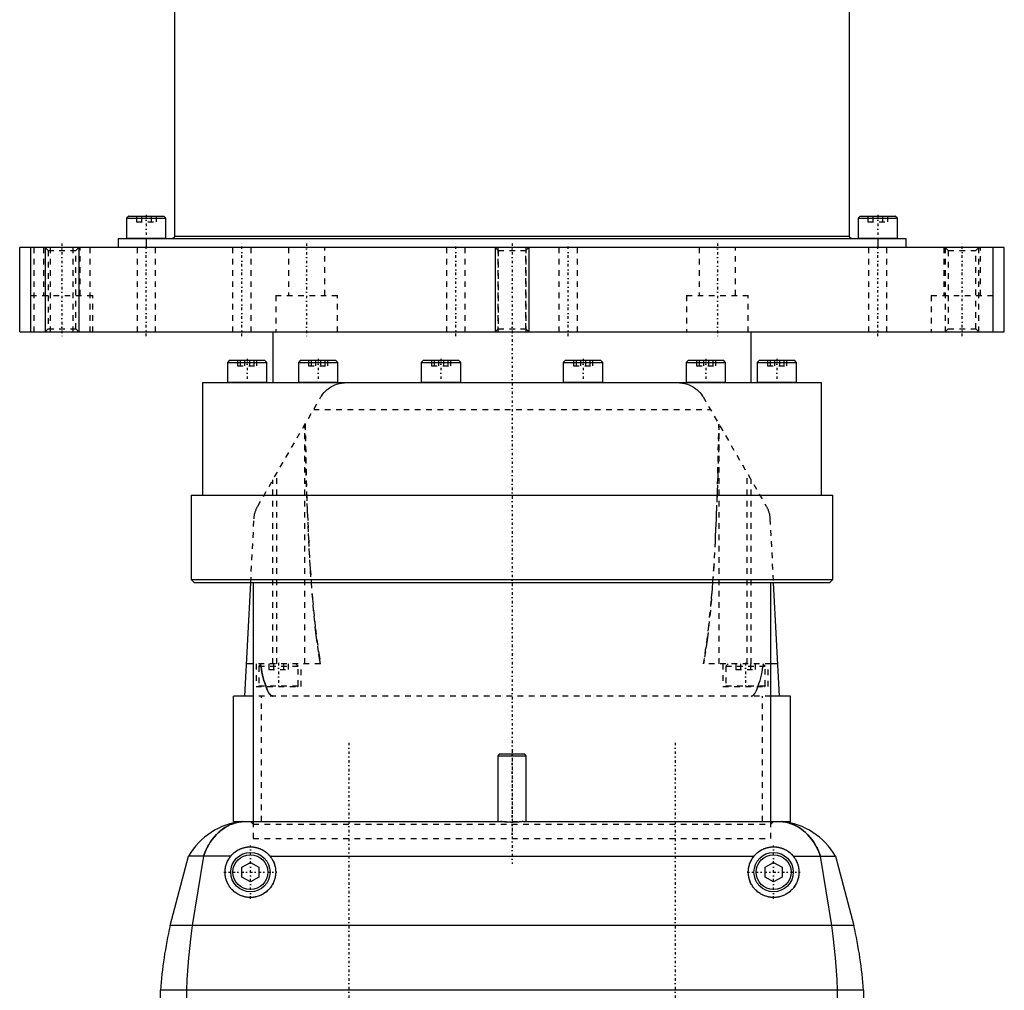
# Model space of a CAD drawing. Extents: x -88 to 88, y -510 to 213.
# Tile 5 of 6: x -88 to 88, y -132 to 41. Entities that reach past the tile are written whole.
import ezdxf

# ---------------------------------------------------------------- set-up
doc = ezdxf.new("R2010")
doc.units = 0
doc.linetypes.add('CENTER', pattern=[1.5, 0.45, -0.5, 0.05, -0.5])
doc.linetypes.add('DASHED', pattern=[2, 1, -1])
for name, color, linetype in [('AM_0', 7, 'CONTINUOUS'), ('AM_10', 7, 'CONTINUOUS'), ('AM_3', 7, 'DASHED'), ('AM_7', 7, 'CENTER')]:
    doc.layers.add(name, color=color, linetype=linetype)

msp = doc.modelspace()

# ---------------------------------------------------------------- linework, layer by layer
at = {"layer": 'AM_0', "color": 7, "linetype": 'CONTINUOUS'}
for p, q in [((-60, 168), (-60, 2)), ((60, 2), (60, 168)), ((-68.1, 5.6), (-68.5, 5.2)), ((-68.1, 5.6), (-61.9, 5.6)), ((-61.5, 5.2), (-61.9, 5.6)), ((61.9, 5.6), (61.5, 5.2)), ((61.9, 5.6), (68.1, 5.6)), ((68.5, 5.2), (68.1, 5.6)), ((-68.5, 5.2), (-68.5, 1.7)), ((-68.5, 5.2), (-61.5, 5.2)), ((-61.5, 1.7), (-61.5, 5.2)), ((61.5, 5.2), (61.5, 1.7)), ((61.5, 5.2), (68.5, 5.2)), ((68.5, 1.7), (68.5, 5.2)), ((-60, 2), (60, 2)), ((-87.5, -15), (-87.5, 0)), ((87.5, 0), (-87.5, 0)), ((-85.5, -15), (-85.5, 0)), ((-70, 1.6), (-70, 0)), ((-70, 1.6), (70, 1.6)), ((-68.5, 1.7), (-61.5, 1.7)), ((-65, 1.6), (-65, 0)), ((61.5, 1.7), (68.5, 1.7)), ((65, 1.6), (65, 0)), ((70, 1.6), (70, 0)), ((85.5, -15), (85.5, 0)), ((87.5, -15), (87.5, 0)), ((-87.5, -15), (87.5, -15)), ((-42.5, -15), (-42.5, -24)), ((42.5, -24), (42.5, -15)), ((-50.19, -20), (-50.59, -20.4)), ((-50.59, -20.4), (-50.59, -23.9)), ((-50.59, -20.4), (-43.59, -20.4)), ((-50.19, -20), (-43.99, -20)), ((-43.59, -20.4), (-43.99, -20)), ((-43.59, -23.9), (-43.59, -20.4)), ((-37.57, -20), (-37.97, -20.4)), ((-37.97, -20.4), (-37.97, -23.9)), ((-37.97, -20.4), (-30.97, -20.4)), ((-37.57, -20), (-31.37, -20)), ((-30.97, -20.4), (-31.37, -20)), ((-30.97, -23.9), (-30.97, -20.4)), ((-15.72, -20), (-16.12, -20.4)), ((-16.12, -20.4), (-16.12, -23.9)), ((-16.12, -20.4), (-9.12, -20.4)), ((-15.72, -20), (-9.52, -20)), ((-9.12, -20.4), (-9.52, -20)), ((-9.12, -23.9), (-9.12, -20.4)), ((9.52, -20), (9.12, -20.4)), ((9.12, -20.4), (9.12, -23.9)), ((9.12, -20.4), (16.12, -20.4)), ((9.52, -20), (15.72, -20)), ((16.12, -20.4), (15.72, -20)), ((16.12, -23.9), (16.12, -20.4)), ((31.37, -20), (30.97, -20.4)), ((30.97, -20.4), (30.97, -23.9)), ((30.97, -20.4), (37.97, -20.4)), ((31.37, -20), (37.57, -20)), ((37.97, -20.4), (37.57, -20)), ((37.97, -23.9), (37.97, -20.4)), ((43.99, -20), (43.59, -20.4)), ((43.59, -20.4), (43.59, -23.9)), ((43.59, -20.4), (50.59, -20.4)), ((43.99, -20), (50.19, -20)), ((50.59, -20.4), (50.19, -20)), ((50.59, -23.9), (50.59, -20.4)), ((-55, -24), (-55, -44)), ((-55, -24), (55, -24)), ((-50.59, -23.9), (-43.59, -23.9)), ((-37.97, -23.9), (-30.97, -23.9)), ((-16.12, -23.9), (-9.12, -23.9)), ((9.12, -23.9), (16.12, -23.9)), ((30.97, -23.9), (37.97, -23.9)), ((43.59, -23.9), (50.59, -23.9)), ((55, -44), (55, -24)), ((-57, -44), (-57, -59)), ((-57, -44), (57, -44)), ((57, -59), (57, -44)), ((-57, -59), (-56.5, -59.5)), ((-57, -59), (57, -59)), ((-56.5, -59.5), (56.5, -59.5)), ((-46, -59.5), (-46, -102)), ((46, -102), (46, -59.5)), ((56.5, -59.5), (57, -59)), ((-47.5, -79.7), (-46.44, -59.56)), ((46.44, -59.56), (47.5, -79.7)), ((-46, -74), (-47.2, -74)), ((47.2, -74), (46, -74)), ((-49.5, -102), (-49.5, -79.7)), ((-46, -79.7), (-49.5, -79.7)), ((49.5, -79.7), (46, -79.7)), ((49.5, -102), (49.5, -79.7)), ((-2.2, -90), (-2.5, -90.3)), ((-2.5, -90.3), (-2.5, -102)), ((-2.5, -90.3), (2.5, -90.3)), ((-2.2, -90), (2.2, -90)), ((2.5, -90.3), (2.2, -90)), ((2.5, -102), (2.5, -90.3)), ((-49.5, -102), (-2, -102)), ((2, -102), (49.5, -102)), ((-60.75, -120.5), (-57.5, -108.15)), ((-49.98, -108.15), (-57.5, -108.15)), ((-54.85, -108.15), (-56.85, -120.5)), ((-43.02, -108.15), (43.02, -108.15)), ((49.98, -108.15), (57.5, -108.15)), ((56.85, -120.5), (54.85, -108.15)), ((57.5, -108.15), (60.75, -120.5)), ((-48, -110.13), (-46.5, -109.27)), ((-48, -111.87), (-48, -110.13)), ((-46.5, -109.27), (-45, -110.13)), ((-45, -110.13), (-45, -111.87)), ((45, -110.13), (46.5, -109.27)), ((45, -111.87), (45, -110.13)), ((46.5, -109.27), (48, -110.13)), ((48, -110.13), (48, -111.87)), ((-46.5, -112.73), (-48, -111.87)), ((-45, -111.87), (-46.5, -112.73)), ((46.5, -112.73), (45, -111.87)), ((48, -111.87), (46.5, -112.73)), ((60.75, -120.5), (-60.75, -120.5)), ((-62.5, -134), (-62.5, -132)), ((62.5, -132), (-62.5, -132)), ((-57.87, -132), (-57.87, -134)), ((57.87, -134), (57.87, -132)), ((62.5, -132), (62.5, -134))]:
    msp.add_line(p, q, dxfattribs=at)
for points in [[(-60, 2, 0), (-60, 2, 0), (-60, 1.99, 0), (-60, 1.99, 0), (-60, 1.98, 0), (-60, 1.98, 0), (-60, 1.97, 0), (-60, 1.97, 0), (-60, 1.96, 0), (-60, 1.96, 0), (-60, 1.95, 0), (-60, 1.95, 0), (-60, 1.94, 0), (-60, 1.94, 0), (-60.01, 1.93, 0), (-60.01, 1.93, 0), (-60.01, 1.92, 0), (-60.01, 1.92, 0), (-60.01, 1.91, 0), (-60.01, 1.91, 0), (-60.01, 1.9, 0), (-60.01, 1.9, 0), (-60.01, 1.9, 0), (-60.01, 1.89, 0), (-60.02, 1.89, 0), (-60.02, 1.88, 0), (-60.02, 1.88, 0), (-60.02, 1.88, 0), (-60.02, 1.87, 0), (-60.02, 1.87, 0), (-60.03, 1.86, 0), (-60.03, 1.86, 0), (-60.03, 1.85, 0), (-60.03, 1.85, 0), (-60.03, 1.84, 0), (-60.03, 1.84, 0), (-60.04, 1.83, 0), (-60.04, 1.83, 0), (-60.04, 1.82, 0), (-60.04, 1.82, 0), (-60.05, 1.82, 0), (-60.05, 1.81, 0), (-60.05, 1.81, 0), (-60.05, 1.8, 0), (-60.06, 1.8, 0), (-60.06, 1.79, 0), (-60.06, 1.79, 0), (-60.06, 1.79, 0), (-60.06, 1.78, 0), (-60.07, 1.78, 0), (-60.07, 1.77, 0), (-60.07, 1.77, 0), (-60.08, 1.76, 0), (-60.08, 1.76, 0), (-60.08, 1.76, 0), (-60.08, 1.75, 0), (-60.09, 1.75, 0), (-60.09, 1.75, 0), (-60.1, 1.74, 0), (-60.1, 1.74, 0), (-60.1, 1.73, 0), (-60.11, 1.73, 0), (-60.11, 1.73, 0), (-60.11, 1.72, 0), (-60.12, 1.72, 0), (-60.12, 1.72, 0), (-60.12, 1.72, 0), (-60.12, 1.71, 0), (-60.13, 1.71, 0), (-60.13, 1.71, 0), (-60.13, 1.7, 0), (-60.14, 1.7, 0), (-60.14, 1.7, 0), (-60.15, 1.69, 0), (-60.15, 1.69, 0), (-60.15, 1.68, 0), (-60.16, 1.68, 0), (-60.16, 1.68, 0), (-60.16, 1.68, 0), (-60.17, 1.67, 0), (-60.17, 1.67, 0), (-60.18, 1.67, 0), (-60.18, 1.66, 0), (-60.19, 1.66, 0), (-60.19, 1.66, 0), (-60.19, 1.66, 0), (-60.2, 1.66, 0), (-60.22, 1.65, 0), (-60.25, 1.63, 0), (-60.28, 1.62, 0), (-60.3, 1.61, 0), (-60.31, 1.61, 0), (-60.35, 1.6, 0), (-60.38, 1.6, 0), (-60.4, 1.6, 0)], [(60.4, 1.6, 0), (60.38, 1.6, 0), (60.35, 1.6, 0), (60.31, 1.61, 0), (60.3, 1.61, 0), (60.28, 1.62, 0), (60.25, 1.63, 0), (60.22, 1.65, 0), (60.2, 1.66, 0), (60.19, 1.66, 0), (60.19, 1.66, 0), (60.19, 1.66, 0), (60.18, 1.66, 0), (60.18, 1.67, 0), (60.17, 1.67, 0), (60.17, 1.67, 0), (60.16, 1.68, 0), (60.16, 1.68, 0), (60.16, 1.68, 0), (60.15, 1.68, 0), (60.15, 1.69, 0), (60.15, 1.69, 0), (60.14, 1.7, 0), (60.14, 1.7, 0), (60.13, 1.7, 0), (60.13, 1.71, 0), (60.13, 1.71, 0), (60.12, 1.71, 0), (60.12, 1.72, 0), (60.12, 1.72, 0), (60.12, 1.72, 0), (60.11, 1.72, 0), (60.11, 1.73, 0), (60.11, 1.73, 0), (60.1, 1.73, 0), (60.1, 1.74, 0), (60.1, 1.74, 0), (60.09, 1.75, 0), (60.09, 1.75, 0), (60.08, 1.75, 0), (60.08, 1.76, 0), (60.08, 1.76, 0), (60.08, 1.76, 0), (60.07, 1.77, 0), (60.07, 1.77, 0), (60.07, 1.78, 0), (60.06, 1.78, 0), (60.06, 1.79, 0), (60.06, 1.79, 0), (60.06, 1.79, 0), (60.06, 1.8, 0), (60.05, 1.8, 0), (60.05, 1.81, 0), (60.05, 1.81, 0), (60.05, 1.82, 0), (60.04, 1.82, 0), (60.04, 1.82, 0), (60.04, 1.83, 0), (60.04, 1.83, 0), (60.03, 1.84, 0), (60.03, 1.84, 0), (60.03, 1.85, 0), (60.03, 1.85, 0), (60.03, 1.86, 0), (60.03, 1.86, 0), (60.02, 1.87, 0), (60.02, 1.87, 0), (60.02, 1.88, 0), (60.02, 1.88, 0), (60.02, 1.88, 0), (60.02, 1.89, 0), (60.01, 1.89, 0), (60.01, 1.9, 0), (60.01, 1.9, 0), (60.01, 1.9, 0), (60.01, 1.91, 0), (60.01, 1.91, 0), (60.01, 1.92, 0), (60.01, 1.92, 0), (60.01, 1.93, 0), (60.01, 1.93, 0), (60, 1.94, 0), (60, 1.94, 0), (60, 1.95, 0), (60, 1.95, 0), (60, 1.96, 0), (60, 1.96, 0), (60, 1.97, 0), (60, 1.97, 0), (60, 1.98, 0), (60, 1.98, 0), (60, 1.99, 0), (60, 1.99, 0), (60, 2, 0), (60, 2, 0)], [(-47.83, -102, 0), (-48.11, -102.04, 0), (-48.64, -102.13, 0), (-49.15, -102.26, 0), (-49.39, -102.34, 0), (-49.64, -102.42, 0), (-50.11, -102.61, 0), (-50.57, -102.83, 0), (-51.01, -103.08, 0), (-51.43, -103.36, 0), (-51.83, -103.67, 0), (-52.03, -103.83, 0), (-52.22, -104.01, 0), (-52.59, -104.38, 0), (-52.95, -104.78, 0), (-53.29, -105.21, 0), (-53.62, -105.68, 0), (-53.93, -106.18, 0), (-54.07, -106.44, 0), (-54.22, -106.7, 0), (-54.49, -107.26, 0), (-54.73, -107.85, 0), (-54.85, -108.15, 0)], [(2, -102, 0), (1.99, -102, 0), (1.96, -102.01, 0), (1.93, -102.01, 0), (1.92, -102.01, 0), (1.91, -102.01, 0), (1.88, -102.02, 0), (1.85, -102.02, 0), (1.82, -102.02, 0), (1.79, -102.03, 0), (1.77, -102.03, 0), (1.75, -102.03, 0), (1.74, -102.04, 0), (1.71, -102.04, 0), (1.67, -102.04, 0), (1.64, -102.05, 0), (1.61, -102.05, 0), (1.58, -102.05, 0), (1.56, -102.06, 0), (1.55, -102.06, 0), (1.51, -102.06, 0), (1.48, -102.07, 0), (1.46, -102.07, 0), (1.44, -102.07, 0), (1.41, -102.07, 0), (1.37, -102.08, 0), (1.35, -102.08, 0), (1.33, -102.08, 0), (1.3, -102.08, 0), (1.26, -102.09, 0), (1.22, -102.09, 0), (1.18, -102.09, 0), (1.14, -102.1, 0), (1.13, -102.1, 0), (1.11, -102.1, 0), (1.07, -102.1, 0), (1.03, -102.11, 0), (0.99, -102.11, 0), (0.95, -102.11, 0), (0.91, -102.12, 0), (0.88, -102.12, 0), (0.86, -102.12, 0), (0.82, -102.12, 0), (0.78, -102.12, 0), (0.74, -102.13, 0), (0.7, -102.13, 0), (0.66, -102.13, 0), (0.63, -102.13, 0), (0.61, -102.13, 0), (0.57, -102.13, 0), (0.53, -102.14, 0), (0.49, -102.14, 0), (0.44, -102.14, 0), (0.4, -102.14, 0), (0.38, -102.14, 0), (0.36, -102.14, 0), (0.32, -102.14, 0), (0.27, -102.14, 0), (0.23, -102.14, 0), (0.19, -102.14, 0), (0.15, -102.15, 0), (0.13, -102.15, 0), (0.1, -102.15, 0), (0.06, -102.15, 0), (0.02, -102.15, 0), (0, -102.15, 0), (-0.02, -102.15, 0), (-0.06, -102.15, 0), (-0.1, -102.15, 0), (-0.13, -102.15, 0), (-0.15, -102.15, 0), (-0.19, -102.14, 0), (-0.23, -102.14, 0), (-0.27, -102.14, 0), (-0.32, -102.14, 0), (-0.36, -102.14, 0), (-0.38, -102.14, 0), (-0.4, -102.14, 0), (-0.44, -102.14, 0), (-0.49, -102.14, 0), (-0.53, -102.14, 0), (-0.57, -102.13, 0), (-0.61, -102.13, 0), (-0.63, -102.13, 0), (-0.66, -102.13, 0), (-0.7, -102.13, 0), (-0.74, -102.13, 0), (-0.78, -102.12, 0), (-0.82, -102.12, 0), (-0.86, -102.12, 0), (-0.88, -102.12, 0), (-0.91, -102.12, 0), (-0.95, -102.11, 0), (-0.99, -102.11, 0), (-1.03, -102.11, 0), (-1.07, -102.1, 0), (-1.11, -102.1, 0), (-1.13, -102.1, 0), (-1.14, -102.1, 0), (-1.18, -102.09, 0), (-1.22, -102.09, 0), (-1.26, -102.09, 0), (-1.3, -102.08, 0), (-1.33, -102.08, 0), (-1.35, -102.08, 0), (-1.37, -102.08, 0), (-1.41, -102.07, 0), (-1.44, -102.07, 0), (-1.46, -102.07, 0), (-1.48, -102.07, 0), (-1.51, -102.06, 0), (-1.55, -102.06, 0), (-1.56, -102.06, 0), (-1.58, -102.05, 0), (-1.61, -102.05, 0), (-1.64, -102.05, 0), (-1.67, -102.04, 0), (-1.71, -102.04, 0), (-1.74, -102.04, 0), (-1.75, -102.03, 0), (-1.77, -102.03, 0), (-1.79, -102.03, 0), (-1.82, -102.02, 0), (-1.85, -102.02, 0), (-1.88, -102.02, 0), (-1.91, -102.01, 0), (-1.92, -102.01, 0), (-1.93, -102.01, 0), (-1.96, -102.01, 0), (-1.99, -102, 0), (-2, -102, 0)], [(54.85, -108.15, 0), (54.73, -107.84, 0), (54.48, -107.24, 0), (54.2, -106.67, 0), (54.05, -106.4, 0), (53.9, -106.13, 0), (53.59, -105.63, 0), (53.25, -105.16, 0), (52.9, -104.71, 0), (52.53, -104.31, 0), (52.14, -103.93, 0), (51.94, -103.76, 0), (51.74, -103.59, 0), (51.33, -103.29, 0), (50.9, -103.01, 0), (50.46, -102.77, 0), (50.01, -102.56, 0), (49.54, -102.39, 0), (49.31, -102.31, 0), (49.07, -102.24, 0), (48.58, -102.12, 0), (48.09, -102.03, 0), (47.83, -102, 0)], [(-49.98, -108.15, 0), (-49.96, -108.12, 0), (-49.91, -108.07, 0), (-49.87, -108.01, 0), (-49.84, -107.99, 0), (-49.82, -107.96, 0), (-49.77, -107.91, 0), (-49.72, -107.86, 0), (-49.67, -107.81, 0), (-49.62, -107.76, 0), (-49.57, -107.71, 0), (-49.55, -107.69, 0), (-49.52, -107.66, 0), (-49.47, -107.62, 0), (-49.42, -107.57, 0), (-49.36, -107.53, 0), (-49.31, -107.48, 0), (-49.25, -107.44, 0), (-49.23, -107.42, 0), (-49.2, -107.4, 0), (-49.14, -107.36, 0), (-49.08, -107.32, 0), (-49.05, -107.3, 0), (-49.03, -107.28, 0), (-48.97, -107.24, 0), (-48.9, -107.2, 0), (-48.87, -107.18, 0), (-48.84, -107.16, 0), (-48.78, -107.12, 0), (-48.72, -107.08, 0), (-48.65, -107.05, 0), (-48.59, -107.01, 0), (-48.52, -106.98, 0), (-48.49, -106.96, 0), (-48.45, -106.95, 0), (-48.38, -106.91, 0), (-48.31, -106.88, 0), (-48.25, -106.85, 0), (-48.17, -106.82, 0), (-48.1, -106.8, 0), (-48.07, -106.78, 0), (-48.03, -106.77, 0), (-47.96, -106.74, 0), (-47.89, -106.72, 0), (-47.81, -106.7, 0), (-47.74, -106.67, 0), (-47.67, -106.65, 0), (-47.63, -106.64, 0), (-47.59, -106.63, 0), (-47.52, -106.62, 0), (-47.44, -106.6, 0), (-47.37, -106.58, 0), (-47.29, -106.57, 0), (-47.22, -106.56, 0), (-47.18, -106.55, 0), (-47.14, -106.55, 0), (-47.07, -106.54, 0), (-46.99, -106.53, 0), (-46.91, -106.52, 0), (-46.84, -106.51, 0), (-46.76, -106.51, 0), (-46.72, -106.51, 0), (-46.69, -106.5, 0), (-46.61, -106.5, 0), (-46.54, -106.5, 0), (-46.5, -106.5, 0), (-46.46, -106.5, 0), (-46.39, -106.5, 0), (-46.31, -106.5, 0), (-46.28, -106.51, 0), (-46.24, -106.51, 0), (-46.16, -106.51, 0), (-46.09, -106.52, 0), (-46.01, -106.53, 0), (-45.93, -106.54, 0), (-45.86, -106.55, 0), (-45.82, -106.55, 0), (-45.78, -106.56, 0), (-45.71, -106.57, 0), (-45.63, -106.58, 0), (-45.56, -106.6, 0), (-45.48, -106.62, 0), (-45.41, -106.63, 0), (-45.37, -106.64, 0), (-45.33, -106.65, 0), (-45.26, -106.67, 0), (-45.19, -106.7, 0), (-45.11, -106.72, 0), (-45.04, -106.74, 0), (-44.97, -106.77, 0), (-44.93, -106.78, 0), (-44.9, -106.8, 0), (-44.83, -106.82, 0), (-44.75, -106.85, 0), (-44.69, -106.88, 0), (-44.62, -106.91, 0), (-44.55, -106.95, 0), (-44.51, -106.96, 0), (-44.48, -106.98, 0), (-44.41, -107.01, 0), (-44.35, -107.05, 0), (-44.28, -107.08, 0), (-44.22, -107.12, 0), (-44.16, -107.16, 0), (-44.13, -107.18, 0), (-44.1, -107.2, 0), (-44.03, -107.24, 0), (-43.97, -107.28, 0), (-43.95, -107.3, 0), (-43.92, -107.32, 0), (-43.86, -107.36, 0), (-43.8, -107.4, 0), (-43.77, -107.42, 0), (-43.75, -107.44, 0), (-43.69, -107.48, 0), (-43.64, -107.53, 0), (-43.58, -107.57, 0), (-43.53, -107.62, 0), (-43.48, -107.66, 0), (-43.45, -107.69, 0), (-43.43, -107.71, 0), (-43.38, -107.76, 0), (-43.33, -107.81, 0), (-43.28, -107.86, 0), (-43.23, -107.91, 0), (-43.18, -107.96, 0), (-43.16, -107.99, 0), (-43.13, -108.01, 0), (-43.09, -108.07, 0), (-43.04, -108.12, 0), (-43.02, -108.15, 0)], [(43.02, -108.15, 0), (43.04, -108.12, 0), (43.09, -108.07, 0), (43.13, -108.01, 0), (43.16, -107.99, 0), (43.18, -107.96, 0), (43.23, -107.91, 0), (43.28, -107.86, 0), (43.33, -107.81, 0), (43.38, -107.76, 0), (43.43, -107.71, 0), (43.45, -107.69, 0), (43.48, -107.66, 0), (43.53, -107.62, 0), (43.58, -107.57, 0), (43.64, -107.53, 0), (43.69, -107.48, 0), (43.75, -107.44, 0), (43.77, -107.42, 0), (43.8, -107.4, 0), (43.86, -107.36, 0), (43.92, -107.32, 0), (43.95, -107.3, 0), (43.97, -107.28, 0), (44.03, -107.24, 0), (44.1, -107.2, 0), (44.13, -107.18, 0), (44.16, -107.16, 0), (44.22, -107.12, 0), (44.28, -107.08, 0), (44.35, -107.05, 0), (44.41, -107.01, 0), (44.48, -106.98, 0), (44.51, -106.96, 0), (44.55, -106.95, 0), (44.62, -106.91, 0), (44.69, -106.88, 0), (44.75, -106.85, 0), (44.83, -106.82, 0), (44.9, -106.8, 0), (44.93, -106.78, 0), (44.97, -106.77, 0), (45.04, -106.74, 0), (45.11, -106.72, 0), (45.19, -106.7, 0), (45.26, -106.67, 0), (45.33, -106.65, 0), (45.37, -106.64, 0), (45.41, -106.63, 0), (45.48, -106.62, 0), (45.56, -106.6, 0), (45.63, -106.58, 0), (45.71, -106.57, 0), (45.78, -106.56, 0), (45.82, -106.55, 0), (45.86, -106.55, 0), (45.93, -106.54, 0), (46.01, -106.53, 0), (46.09, -106.52, 0), (46.16, -106.51, 0), (46.24, -106.51, 0), (46.28, -106.51, 0), (46.31, -106.5, 0), (46.39, -106.5, 0), (46.46, -106.5, 0), (46.5, -106.5, 0), (46.54, -106.5, 0), (46.61, -106.5, 0), (46.69, -106.5, 0), (46.72, -106.51, 0), (46.76, -106.51, 0), (46.84, -106.51, 0), (46.91, -106.52, 0), (46.99, -106.53, 0), (47.07, -106.54, 0), (47.14, -106.55, 0), (47.18, -106.55, 0), (47.22, -106.56, 0), (47.29, -106.57, 0), (47.37, -106.58, 0), (47.44, -106.6, 0), (47.52, -106.62, 0), (47.59, -106.63, 0), (47.63, -106.64, 0), (47.67, -106.65, 0), (47.74, -106.67, 0), (47.81, -106.7, 0), (47.89, -106.72, 0), (47.96, -106.74, 0), (48.03, -106.77, 0), (48.07, -106.78, 0), (48.1, -106.8, 0), (48.17, -106.82, 0), (48.25, -106.85, 0), (48.31, -106.88, 0), (48.38, -106.91, 0), (48.45, -106.95, 0), (48.49, -106.96, 0), (48.52, -106.98, 0), (48.59, -107.01, 0), (48.65, -107.05, 0), (48.72, -107.08, 0), (48.78, -107.12, 0), (48.84, -107.16, 0), (48.87, -107.18, 0), (48.9, -107.2, 0), (48.97, -107.24, 0), (49.03, -107.28, 0), (49.05, -107.3, 0), (49.08, -107.32, 0), (49.14, -107.36, 0), (49.2, -107.4, 0), (49.23, -107.42, 0), (49.25, -107.44, 0), (49.31, -107.48, 0), (49.36, -107.53, 0), (49.42, -107.57, 0), (49.47, -107.62, 0), (49.52, -107.66, 0), (49.55, -107.69, 0), (49.57, -107.71, 0), (49.62, -107.76, 0), (49.67, -107.81, 0), (49.72, -107.86, 0), (49.77, -107.91, 0), (49.82, -107.96, 0), (49.84, -107.99, 0), (49.87, -108.01, 0), (49.91, -108.07, 0), (49.96, -108.12, 0), (49.98, -108.15, 0)], [(-43.02, -108.15, 0), (-42.96, -108.22, 0), (-42.85, -108.37, 0), (-42.74, -108.53, 0), (-42.69, -108.61, 0), (-42.64, -108.69, 0), (-42.55, -108.85, 0), (-42.46, -109.02, 0), (-42.38, -109.19, 0), (-42.31, -109.36, 0), (-42.24, -109.54, 0), (-42.21, -109.63, 0), (-42.19, -109.72, 0), (-42.14, -109.9, 0), (-42.09, -110.08, 0), (-42.06, -110.27, 0), (-42.03, -110.45, 0), (-42.01, -110.64, 0), (-42.01, -110.73, 0), (-42, -110.83, 0), (-42, -111.02, 0), (-42, -111.2, 0), (-42.01, -111.3, 0), (-42.02, -111.39, 0), (-42.04, -111.58, 0), (-42.07, -111.77, 0), (-42.08, -111.86, 0), (-42.1, -111.95, 0), (-42.14, -112.13, 0), (-42.2, -112.31, 0), (-42.25, -112.49, 0), (-42.32, -112.67, 0), (-42.39, -112.84, 0), (-42.43, -112.93, 0), (-42.47, -113.01, 0), (-42.56, -113.18, 0), (-42.66, -113.34, 0), (-42.76, -113.5, 0), (-42.87, -113.65, 0), (-42.98, -113.8, 0), (-43.04, -113.88, 0), (-43.1, -113.95, 0), (-43.23, -114.09, 0), (-43.36, -114.22, 0), (-43.49, -114.35, 0), (-43.64, -114.47, 0), (-43.78, -114.59, 0), (-43.86, -114.64, 0), (-43.94, -114.7, 0), (-44.09, -114.8, 0), (-44.25, -114.9, 0), (-44.42, -114.99, 0), (-44.59, -115.07, 0), (-44.76, -115.15, 0), (-44.85, -115.19, 0), (-44.93, -115.22, 0), (-45.11, -115.28, 0), (-45.29, -115.34, 0), (-45.47, -115.38, 0), (-45.66, -115.42, 0), (-45.84, -115.45, 0), (-45.94, -115.46, 0), (-46.03, -115.48, 0), (-46.22, -115.49, 0), (-46.41, -115.5, 0), (-46.5, -115.5, 0), (-46.59, -115.5, 0), (-46.78, -115.49, 0), (-46.97, -115.48, 0), (-47.06, -115.46, 0), (-47.16, -115.45, 0), (-47.34, -115.42, 0), (-47.53, -115.38, 0), (-47.71, -115.34, 0), (-47.89, -115.28, 0), (-48.07, -115.22, 0), (-48.15, -115.19, 0), (-48.24, -115.15, 0), (-48.41, -115.07, 0), (-48.58, -114.99, 0), (-48.75, -114.9, 0), (-48.91, -114.8, 0), (-49.06, -114.7, 0), (-49.14, -114.64, 0), (-49.22, -114.59, 0), (-49.36, -114.47, 0), (-49.51, -114.35, 0), (-49.64, -114.22, 0), (-49.77, -114.09, 0), (-49.9, -113.95, 0), (-49.96, -113.88, 0), (-50.02, -113.8, 0), (-50.13, -113.65, 0), (-50.24, -113.5, 0), (-50.34, -113.34, 0), (-50.44, -113.18, 0), (-50.53, -113.01, 0), (-50.57, -112.93, 0), (-50.61, -112.84, 0), (-50.68, -112.67, 0), (-50.75, -112.49, 0), (-50.8, -112.31, 0), (-50.86, -112.13, 0), (-50.9, -111.95, 0), (-50.92, -111.86, 0), (-50.93, -111.77, 0), (-50.96, -111.58, 0), (-50.98, -111.39, 0), (-50.99, -111.3, 0), (-51, -111.2, 0), (-51, -111.02, 0), (-51, -110.83, 0), (-50.99, -110.73, 0), (-50.99, -110.64, 0), (-50.97, -110.45, 0), (-50.94, -110.27, 0), (-50.91, -110.08, 0), (-50.86, -109.9, 0), (-50.81, -109.72, 0), (-50.79, -109.63, 0), (-50.76, -109.54, 0), (-50.69, -109.36, 0), (-50.62, -109.19, 0), (-50.54, -109.02, 0), (-50.45, -108.85, 0), (-50.36, -108.69, 0), (-50.31, -108.61, 0), (-50.26, -108.53, 0), (-50.15, -108.37, 0), (-50.04, -108.22, 0), (-49.98, -108.15, 0)], [(49.98, -108.15, 0), (50.04, -108.22, 0), (50.15, -108.37, 0), (50.26, -108.53, 0), (50.31, -108.61, 0), (50.36, -108.69, 0), (50.45, -108.85, 0), (50.54, -109.02, 0), (50.62, -109.19, 0), (50.69, -109.36, 0), (50.76, -109.54, 0), (50.79, -109.63, 0), (50.81, -109.72, 0), (50.86, -109.9, 0), (50.91, -110.08, 0), (50.94, -110.27, 0), (50.97, -110.45, 0), (50.99, -110.64, 0), (50.99, -110.73, 0), (51, -110.83, 0), (51, -111.02, 0), (51, -111.2, 0), (50.99, -111.3, 0), (50.98, -111.39, 0), (50.96, -111.58, 0), (50.93, -111.77, 0), (50.92, -111.86, 0), (50.9, -111.95, 0), (50.86, -112.13, 0), (50.8, -112.31, 0), (50.75, -112.49, 0), (50.68, -112.67, 0), (50.61, -112.84, 0), (50.57, -112.93, 0), (50.53, -113.01, 0), (50.44, -113.18, 0), (50.34, -113.34, 0), (50.24, -113.5, 0), (50.13, -113.65, 0), (50.02, -113.8, 0), (49.96, -113.88, 0), (49.9, -113.95, 0), (49.77, -114.09, 0), (49.64, -114.22, 0), (49.51, -114.35, 0), (49.36, -114.47, 0), (49.22, -114.59, 0), (49.14, -114.64, 0), (49.06, -114.7, 0), (48.91, -114.8, 0), (48.75, -114.9, 0), (48.58, -114.99, 0), (48.41, -115.07, 0), (48.24, -115.15, 0), (48.15, -115.19, 0), (48.07, -115.22, 0), (47.89, -115.28, 0), (47.71, -115.34, 0), (47.53, -115.38, 0), (47.34, -115.42, 0), (47.16, -115.45, 0), (47.06, -115.46, 0), (46.97, -115.48, 0), (46.78, -115.49, 0), (46.59, -115.5, 0), (46.5, -115.5, 0), (46.41, -115.5, 0), (46.22, -115.49, 0), (46.03, -115.48, 0), (45.94, -115.46, 0), (45.84, -115.45, 0), (45.66, -115.42, 0), (45.47, -115.38, 0), (45.29, -115.34, 0), (45.11, -115.28, 0), (44.93, -115.22, 0), (44.85, -115.19, 0), (44.76, -115.15, 0), (44.59, -115.07, 0), (44.42, -114.99, 0), (44.25, -114.9, 0), (44.09, -114.8, 0), (43.94, -114.7, 0), (43.86, -114.64, 0), (43.78, -114.59, 0), (43.64, -114.47, 0), (43.49, -114.35, 0), (43.36, -114.22, 0), (43.23, -114.09, 0), (43.1, -113.95, 0), (43.04, -113.88, 0), (42.98, -113.8, 0), (42.87, -113.65, 0), (42.76, -113.5, 0), (42.66, -113.34, 0), (42.56, -113.18, 0), (42.47, -113.01, 0), (42.43, -112.93, 0), (42.39, -112.84, 0), (42.32, -112.67, 0), (42.25, -112.49, 0), (42.2, -112.31, 0), (42.14, -112.13, 0), (42.1, -111.95, 0), (42.08, -111.86, 0), (42.07, -111.77, 0), (42.04, -111.58, 0), (42.02, -111.39, 0), (42.01, -111.3, 0), (42, -111.2, 0), (42, -111.02, 0), (42, -110.83, 0), (42.01, -110.73, 0), (42.01, -110.64, 0), (42.03, -110.45, 0), (42.06, -110.27, 0), (42.09, -110.08, 0), (42.14, -109.9, 0), (42.19, -109.72, 0), (42.21, -109.63, 0), (42.24, -109.54, 0), (42.31, -109.36, 0), (42.38, -109.19, 0), (42.46, -109.02, 0), (42.55, -108.85, 0), (42.64, -108.69, 0), (42.69, -108.61, 0), (42.74, -108.53, 0), (42.85, -108.37, 0), (42.96, -108.22, 0), (43.02, -108.15, 0)], [(-56.85, -120.5, 0), (-57.09, -122.39, 0), (-57.49, -126.2, 0), (-57.77, -130.06, 0), (-57.87, -132, 0)], [(57.87, -132, 0), (57.77, -130.06, 0), (57.49, -126.2, 0), (57.09, -122.39, 0), (56.85, -120.5, 0)]]:
    msp.add_polyline3d(points, dxfattribs=at)
for centre, radius in [((-46.5, -111), 3.5), ((-46.5, -111), 3.1), ((46.5, -111), 3.5), ((46.5, -111), 3.1)]:
    msp.add_circle(centre, radius, dxfattribs=at)
for centre, radius, start, end in [((-68.4, 1.7), 0.1, 180, 270), ((-61.6, 1.7), 0.1, 270, 0), ((61.6, 1.7), 0.1, 180, 270), ((68.4, 1.7), 0.1, 270, 0), ((-50.49, -23.9), 0.1, 180, 270), ((-43.69, -23.9), 0.1, 270, 0), ((-37.87, -23.9), 0.1, 180, 270), ((-31.07, -23.9), 0.1, 270, 0), ((-16.02, -23.9), 0.1, 180, 270), ((-9.22, -23.9), 0.1, 270, 0), ((9.22, -23.9), 0.1, 180, 270), ((16.02, -23.9), 0.1, 270, 0), ((31.07, -23.9), 0.1, 180, 270), ((37.87, -23.9), 0.1, 270, 0), ((43.69, -23.9), 0.1, 180, 270), ((50.49, -23.9), 0.1, 270, 0), ((-46.69, -114.43), 12.5, 96.0022, 149.8333), ((46.69, -114.43), 12.5, 30.1667, 83.9978), ((12.3, -137.5), 75, 166.8997, 175.7952), ((-12.3, -137.5), 75, 4.2048, 13.1003)]:
    msp.add_arc(centre, radius, start, end, dxfattribs=at)
at = {"layer": 'AM_10', "color": 7, "linetype": 'CONTINUOUS'}
for p, q in [((-83, 0), (-83, -15)), ((-77, 0), (-77, -15)), ((-3, 0), (-3, -15)), ((3, 0), (3, -15))]:
    msp.add_line(p, q, dxfattribs=at)
at = {"layer": 'AM_3', "color": 6, "linetype": 'DASHED'}
for p, q in [((-66.73, 5.6), (-66.73, 4.6)), ((-65.87, 5.6), (-65.87, 4.6)), ((-64.13, 5.6), (-64.13, 4.6)), ((-63.27, 5.6), (-63.27, 4.6)), ((63.27, 5.6), (63.27, 4.6)), ((64.13, 5.6), (64.13, 4.6)), ((65.87, 5.6), (65.87, 4.6)), ((66.73, 5.6), (66.73, 4.6)), ((-66.73, 4.6), (-63.27, 4.6)), ((63.27, 4.6), (66.73, 4.6)), ((-85, 0), (-85, -15)), ((-83.25, 0), (-83.25, -8.5)), ((-83, 0), (-82.46, -0.54)), ((-82, -15), (-82, 0)), ((-78, -15), (-78, 0)), ((-77.54, -0.54), (-77, 0)), ((-76.75, -8.5), (-76.75, 0)), ((-75, -15), (-75, 0)), ((-66.65, 0), (-66.65, -15)), ((-63.35, -15), (-63.35, 0)), ((-49.65, 0), (-49.65, -15)), ((-46.35, -15), (-46.35, 0)), ((-39.75, 0), (-39.75, -8.5)), ((-33.25, -8.5), (-33.25, 0)), ((-11.65, 0), (-11.65, -15)), ((-8.35, -15), (-8.35, 0)), ((-3, 0), (-2.46, -0.54)), ((-2.5, 0), (-2.5, -15)), ((2.46, -0.54), (3, 0)), ((2.5, -15), (2.5, 0)), ((8.35, 0), (8.35, -15)), ((11.65, -15), (11.65, 0)), ((33.25, 0), (33.25, -8.5)), ((39.75, -8.5), (39.75, 0)), ((63.35, 0), (63.35, -15)), ((66.65, -15), (66.65, 0)), ((76.75, 0), (76.75, -8.5)), ((77, 0), (77, -15)), ((77, 0), (77.54, -0.54)), ((82.46, -0.54), (83, 0)), ((83, -15), (83, 0)), ((83.25, -8.5), (83.25, 0)), ((-82.46, -0.54), (-82.46, -14.46)), ((-82.46, -0.54), (-77.54, -0.54)), ((-77.54, -14.46), (-77.54, -0.54)), ((-2.46, -0.54), (-2.46, -14.46)), ((-2.46, -0.54), (2.46, -0.54)), ((2.46, -14.46), (2.46, -0.54)), ((77.54, -0.54), (77.54, -14.46)), ((77.54, -0.54), (82.46, -0.54)), ((82.46, -14.46), (82.46, -0.54)), ((-85.5, -8.5), (-74.5, -8.5)), ((-74.5, -15), (-74.5, -8.5)), ((-42, -8.5), (-42, -15)), ((-42, -8.5), (-31, -8.5)), ((-31, -15), (-31, -8.5)), ((31, -8.5), (31, -15)), ((31, -8.5), (42, -8.5)), ((42, -15), (42, -8.5)), ((74.5, -8.5), (74.5, -15)), ((74.5, -8.5), (85.5, -8.5)), ((-82.46, -14.46), (-83, -15)), ((-82.46, -14.46), (-77.54, -14.46)), ((-77, -15), (-77.54, -14.46)), ((-2.46, -14.46), (-3, -15)), ((-2.46, -14.46), (2.46, -14.46)), ((3, -15), (2.46, -14.46)), ((77.54, -14.46), (77, -15)), ((77.54, -14.46), (82.46, -14.46)), ((83, -15), (82.46, -14.46)), ((-48.76, -20), (-48.76, -21)), ((-48.76, -21), (-45.42, -21)), ((-48.31, -20), (-48.31, -21)), ((-47.54, -20), (-47.54, -21)), ((-46.64, -20), (-46.64, -21)), ((-45.86, -20), (-45.86, -21)), ((-45.42, -20), (-45.42, -21)), ((-36.14, -20), (-36.14, -21)), ((-36.14, -21), (-32.8, -21)), ((-35.7, -20), (-35.7, -21)), ((-34.92, -20), (-34.92, -21)), ((-34.02, -20), (-34.02, -21)), ((-33.25, -20), (-33.25, -21)), ((-32.8, -20), (-32.8, -21)), ((-14.29, -20), (-14.29, -21)), ((-14.29, -21), (-10.94, -21)), ((-13.84, -20), (-13.84, -21)), ((-13.07, -20), (-13.07, -21)), ((-12.17, -20), (-12.17, -21)), ((-11.39, -20), (-11.39, -21)), ((-10.94, -20), (-10.94, -21)), ((10.94, -20), (10.94, -21)), ((10.94, -21), (14.29, -21)), ((11.39, -20), (11.39, -21)), ((12.17, -20), (12.17, -21)), ((13.07, -20), (13.07, -21)), ((13.84, -20), (13.84, -21)), ((14.29, -20), (14.29, -21)), ((32.8, -20), (32.8, -21)), ((32.8, -21), (36.14, -21)), ((33.25, -20), (33.25, -21)), ((34.02, -20), (34.02, -21)), ((34.92, -20), (34.92, -21)), ((35.7, -20), (35.7, -21)), ((36.14, -20), (36.14, -21)), ((45.42, -20), (45.42, -21)), ((45.42, -21), (48.76, -21)), ((45.86, -20), (45.86, -21)), ((46.64, -20), (46.64, -21)), ((47.54, -20), (47.54, -21)), ((48.31, -20), (48.31, -21)), ((48.76, -20), (48.76, -21)), ((-45.19, -45.95), (-33.95, -26.5)), ((33.95, -26.5), (45.19, -45.95)), ((-35.25, -28.75), (35.25, -28.75)), ((-36.8, -74), (-36.8, -31.44)), ((-36.77, -31.38), (-36.5, -44.02)), ((36.5, -44.02), (36.77, -31.38)), ((36.8, -74), (36.8, -31.44)), ((-41.8, -74), (-41.8, -40.09)), ((41.8, -74), (41.8, -40.09)), ((-42.5, -74), (-42.5, -41.3)), ((42.5, -74), (42.5, -41.3)), ((-46.44, -59.56), (-45.85, -48.21)), ((45.85, -48.21), (46.44, -59.56)), ((-34.03, -74), (-46, -74)), ((-45.5, -74), (-45.5, -78)), ((-44.6, -74), (-45, -74.4)), ((-45, -74.4), (-45, -77.9)), ((-45, -74.4), (-38, -74.4)), ((-43.23, -74), (-43.23, -75)), ((-43.23, -75), (-39.77, -75)), ((-42.37, -74), (-42.37, -75)), ((-40.63, -74), (-40.63, -75)), ((-39.77, -74), (-39.77, -75)), ((-38, -74.4), (-38.4, -74)), ((-38, -77.9), (-38, -74.4)), ((-37.5, -78), (-37.5, -74)), ((46, -74), (34.03, -74)), ((37.5, -74), (37.5, -78)), ((38.4, -74), (38, -74.4)), ((38, -74.4), (38, -77.9)), ((38, -74.4), (45, -74.4)), ((39.77, -74), (39.77, -75)), ((39.77, -75), (43.23, -75)), ((40.63, -74), (40.63, -75)), ((42.37, -74), (42.37, -75)), ((43.23, -74), (43.23, -75)), ((45, -74.4), (44.6, -74)), ((45, -77.9), (45, -74.4)), ((45.5, -78), (45.5, -74)), ((-45.5, -78), (-37.5, -78)), ((-45, -77.9), (-38, -77.9)), ((37.5, -78), (45.5, -78)), ((38, -77.9), (45, -77.9)), ((46, -79.7), (-46, -79.7)), ((-44.5, -102), (-44.5, -79.7)), ((44.5, -102), (44.5, -79.7)), ((-46.5, -102), (-46, -102.5)), ((-46, -102), (-46, -105)), ((-46, -102.5), (46, -102.5)), ((-2, -102), (2, -102)), ((46, -102.5), (46.5, -102)), ((46, -105), (46, -102)), ((-46, -105), (46, -105)), ((-46, -105), (46, -105))]:
    msp.add_line(p, q, dxfattribs=at)
for points in [[(-33.95, -26.5, 0), (-33.87, -26.38, 0), (-33.7, -26.13, 0), (-33.52, -25.9, 0), (-33.42, -25.78, 0), (-33.32, -25.67, 0), (-33.11, -25.46, 0), (-32.89, -25.26, 0), (-32.67, -25.08, 0), (-32.45, -24.92, 0), (-32.23, -24.78, 0), (-32.11, -24.71, 0), (-31.99, -24.64, 0), (-31.74, -24.51, 0), (-31.48, -24.39, 0), (-31.21, -24.29, 0), (-30.93, -24.2, 0), (-30.77, -24.16, 0), (-30.72, -24.15, 0), (-30.67, -24.14, 0), (-30.65, -24.13, 0), (-30.62, -24.12, 0), (-30.57, -24.11, 0), (-30.53, -24.1, 0), (-30.5, -24.1, 0), (-30.48, -24.09, 0), (-30.43, -24.09, 0), (-30.38, -24.08, 0), (-30.35, -24.07, 0), (-30.33, -24.07, 0), (-30.28, -24.06, 0), (-30.23, -24.05, 0), (-30.18, -24.05, 0), (-30.13, -24.04, 0), (-30.08, -24.03, 0), (-30.06, -24.03, 0), (-30.03, -24.03, 0), (-29.98, -24.02, 0), (-29.93, -24.02, 0), (-29.88, -24.01, 0), (-29.83, -24.01, 0), (-29.78, -24.01, 0), (-29.75, -24.01, 0), (-29.73, -24, 0), (-29.68, -24, 0), (-29.63, -24, 0), (-29.6, -24, 0)], [(29.6, -24, 0), (29.63, -24, 0), (29.68, -24, 0), (29.73, -24, 0), (29.75, -24.01, 0), (29.78, -24.01, 0), (29.83, -24.01, 0), (29.88, -24.01, 0), (29.93, -24.02, 0), (29.98, -24.02, 0), (30.03, -24.03, 0), (30.06, -24.03, 0), (30.08, -24.03, 0), (30.13, -24.04, 0), (30.18, -24.05, 0), (30.23, -24.05, 0), (30.28, -24.06, 0), (30.33, -24.07, 0), (30.35, -24.07, 0), (30.38, -24.08, 0), (30.43, -24.09, 0), (30.48, -24.09, 0), (30.5, -24.1, 0), (30.53, -24.1, 0), (30.57, -24.11, 0), (30.62, -24.12, 0), (30.65, -24.13, 0), (30.67, -24.14, 0), (30.72, -24.15, 0), (30.77, -24.16, 0), (30.93, -24.2, 0), (31.21, -24.29, 0), (31.48, -24.39, 0), (31.74, -24.51, 0), (31.99, -24.64, 0), (32.11, -24.71, 0), (32.23, -24.78, 0), (32.45, -24.92, 0), (32.67, -25.08, 0), (32.89, -25.26, 0), (33.11, -25.46, 0), (33.32, -25.67, 0), (33.42, -25.78, 0), (33.52, -25.9, 0), (33.7, -26.13, 0), (33.87, -26.38, 0), (33.95, -26.5, 0)], [(-34.03, -74, 0), (-34.15, -73.31, 0), (-34.39, -71.82, 0), (-34.62, -70.19, 0), (-34.74, -69.32, 0), (-34.85, -68.42, 0), (-35.06, -66.52, 0), (-35.27, -64.49, 0), (-35.9, -56.49, 0), (-36.61, -40.24, 0), (-36.77, -31.38, 0)], [(36.77, -31.38, 0), (36.61, -40.24, 0), (35.9, -56.49, 0), (35.27, -64.49, 0), (35.06, -66.52, 0), (34.85, -68.42, 0), (34.74, -69.32, 0), (34.62, -70.19, 0), (34.39, -71.82, 0), (34.15, -73.31, 0), (34.03, -74, 0)], [(-36.5, -44.02, 0), (-36.39, -46.8, 0), (-36.15, -52.14, 0), (-35.85, -57.16, 0), (-35.69, -59.53, 0)], [(35.69, -59.53, 0), (35.85, -57.16, 0), (36.15, -52.14, 0), (36.39, -46.8, 0), (36.5, -44.02, 0)], [(-45.85, -48.21, 0), (-45.85, -48.15, 0), (-45.84, -48.02, 0), (-45.82, -47.88, 0), (-45.82, -47.82, 0), (-45.81, -47.75, 0), (-45.79, -47.62, 0), (-45.76, -47.49, 0), (-45.74, -47.36, 0), (-45.7, -47.23, 0), (-45.67, -47.1, 0), (-45.65, -47.04, 0), (-45.63, -46.98, 0), (-45.59, -46.85, 0), (-45.55, -46.73, 0), (-45.5, -46.6, 0), (-45.45, -46.48, 0), (-45.4, -46.36, 0), (-45.37, -46.3, 0), (-45.34, -46.24, 0), (-45.28, -46.12, 0), (-45.22, -46.01, 0), (-45.19, -45.95, 0)], [(45.19, -45.95, 0), (45.22, -46.01, 0), (45.28, -46.12, 0), (45.34, -46.24, 0), (45.37, -46.3, 0), (45.4, -46.36, 0), (45.45, -46.48, 0), (45.5, -46.6, 0), (45.55, -46.73, 0), (45.59, -46.85, 0), (45.63, -46.98, 0), (45.65, -47.04, 0), (45.67, -47.1, 0), (45.7, -47.23, 0), (45.74, -47.36, 0), (45.76, -47.49, 0), (45.79, -47.62, 0), (45.81, -47.75, 0), (45.82, -47.82, 0), (45.82, -47.88, 0), (45.84, -48.02, 0), (45.85, -48.15, 0), (45.85, -48.21, 0)], [(-35.69, -59.53, 0), (-35.45, -62.46, 0), (-34.93, -67.74, 0), (-34.34, -72.15, 0), (-34.03, -74, 0)], [(34.03, -74, 0), (34.34, -72.15, 0), (34.93, -67.74, 0), (35.45, -62.46, 0), (35.69, -59.53, 0)], [(-44.73, -74, 0), (-44.67, -74.31, 0), (-44.55, -74.9, 0), (-44.44, -75.45, 0), (-44.38, -75.72, 0), (-44.32, -75.98, 0), (-44.2, -76.47, 0), (-44.08, -76.93, 0), (-43.95, -77.35, 0), (-43.83, -77.74, 0), (-43.71, -78.09, 0), (-43.64, -78.26, 0), (-43.58, -78.41, 0), (-43.46, -78.7, 0), (-43.33, -78.95, 0), (-43.26, -79.07, 0), (-43.23, -79.11, 0), (-43.21, -79.14, 0), (-43.2, -79.16, 0), (-43.19, -79.18, 0), (-43.17, -79.21, 0), (-43.15, -79.24, 0), (-43.13, -79.27, 0), (-43.11, -79.3, 0), (-43.09, -79.32, 0), (-43.08, -79.34, 0), (-43.06, -79.35, 0), (-43.04, -79.38, 0), (-43.02, -79.4, 0), (-43, -79.43, 0), (-42.98, -79.45, 0), (-42.96, -79.47, 0), (-42.95, -79.48, 0), (-42.94, -79.49, 0), (-42.92, -79.51, 0), (-42.89, -79.53, 0), (-42.88, -79.54, 0), (-42.87, -79.55, 0), (-42.85, -79.56, 0), (-42.83, -79.58, 0), (-42.82, -79.59, 0), (-42.81, -79.6, 0), (-42.79, -79.61, 0), (-42.77, -79.62, 0), (-42.75, -79.63, 0), (-42.72, -79.65, 0), (-42.7, -79.66, 0), (-42.69, -79.66, 0), (-42.68, -79.66, 0), (-42.66, -79.67, 0), (-42.64, -79.68, 0), (-42.62, -79.68, 0), (-42.6, -79.69, 0), (-42.57, -79.69, 0), (-42.56, -79.7, 0), (-42.55, -79.7, 0), (-42.53, -79.7, 0), (-42.51, -79.7, 0), (-42.5, -79.7, 0)], [(-42.5, -79.7, 0), (-42.51, -79.7, 0), (-42.53, -79.7, 0), (-42.55, -79.7, 0), (-42.56, -79.7, 0), (-42.57, -79.69, 0), (-42.6, -79.69, 0), (-42.62, -79.68, 0), (-42.64, -79.68, 0), (-42.66, -79.67, 0), (-42.68, -79.66, 0), (-42.69, -79.66, 0), (-42.7, -79.66, 0), (-42.72, -79.65, 0), (-42.75, -79.63, 0), (-42.77, -79.62, 0), (-42.79, -79.61, 0), (-42.81, -79.6, 0), (-42.82, -79.59, 0), (-42.83, -79.58, 0), (-42.85, -79.56, 0), (-42.87, -79.55, 0), (-42.88, -79.54, 0), (-42.89, -79.53, 0), (-42.92, -79.51, 0), (-42.94, -79.49, 0), (-42.95, -79.48, 0), (-42.96, -79.47, 0), (-42.98, -79.45, 0), (-43, -79.43, 0), (-43.02, -79.4, 0), (-43.04, -79.38, 0), (-43.06, -79.35, 0), (-43.08, -79.34, 0), (-43.09, -79.32, 0), (-43.11, -79.3, 0), (-43.13, -79.27, 0), (-43.15, -79.24, 0), (-43.17, -79.21, 0), (-43.19, -79.18, 0), (-43.2, -79.16, 0), (-43.21, -79.14, 0), (-43.23, -79.11, 0), (-43.26, -79.07, 0), (-43.33, -78.95, 0), (-43.46, -78.7, 0), (-43.58, -78.41, 0), (-43.64, -78.26, 0), (-43.71, -78.09, 0), (-43.83, -77.74, 0), (-43.95, -77.35, 0), (-44.08, -76.93, 0), (-44.2, -76.47, 0), (-44.32, -75.98, 0), (-44.38, -75.72, 0), (-44.44, -75.45, 0), (-44.55, -74.9, 0), (-44.67, -74.31, 0), (-44.73, -74, 0)], [(42.5, -79.7, 0), (42.51, -79.7, 0), (42.53, -79.7, 0), (42.55, -79.7, 0), (42.56, -79.7, 0), (42.57, -79.69, 0), (42.6, -79.69, 0), (42.62, -79.68, 0), (42.64, -79.68, 0), (42.66, -79.67, 0), (42.68, -79.66, 0), (42.69, -79.66, 0), (42.7, -79.66, 0), (42.72, -79.65, 0), (42.75, -79.63, 0), (42.77, -79.62, 0), (42.79, -79.61, 0), (42.81, -79.6, 0), (42.82, -79.59, 0), (42.83, -79.58, 0), (42.85, -79.56, 0), (42.87, -79.55, 0), (42.88, -79.54, 0), (42.89, -79.53, 0), (42.92, -79.51, 0), (42.94, -79.49, 0), (42.95, -79.48, 0), (42.96, -79.47, 0), (42.98, -79.45, 0), (43, -79.43, 0), (43.02, -79.4, 0), (43.04, -79.38, 0), (43.06, -79.35, 0), (43.08, -79.34, 0), (43.09, -79.32, 0), (43.11, -79.3, 0), (43.13, -79.27, 0), (43.15, -79.24, 0), (43.17, -79.21, 0), (43.19, -79.18, 0), (43.2, -79.16, 0), (43.21, -79.14, 0), (43.23, -79.11, 0), (43.26, -79.07, 0), (43.33, -78.95, 0), (43.46, -78.7, 0), (43.58, -78.41, 0), (43.64, -78.26, 0), (43.71, -78.09, 0), (43.83, -77.74, 0), (43.95, -77.35, 0), (44.08, -76.93, 0), (44.2, -76.47, 0), (44.32, -75.98, 0), (44.38, -75.72, 0), (44.44, -75.45, 0), (44.55, -74.9, 0), (44.67, -74.31, 0), (44.73, -74, 0)], [(-54.85, -108.15, 0), (-54.73, -107.84, 0), (-54.48, -107.24, 0), (-54.2, -106.67, 0), (-54.05, -106.4, 0), (-53.9, -106.13, 0), (-53.59, -105.63, 0), (-53.25, -105.16, 0), (-52.9, -104.71, 0), (-52.53, -104.31, 0), (-52.14, -103.93, 0), (-51.94, -103.76, 0), (-51.74, -103.59, 0), (-51.33, -103.29, 0), (-50.9, -103.01, 0), (-50.46, -102.77, 0), (-50.01, -102.56, 0), (-49.54, -102.39, 0), (-49.31, -102.31, 0), (-49.07, -102.24, 0), (-48.58, -102.12, 0), (-48.09, -102.03, 0), (-47.83, -102, 0)], [(47.83, -102, 0), (48.11, -102.04, 0), (48.64, -102.13, 0), (49.15, -102.26, 0), (49.39, -102.34, 0), (49.64, -102.42, 0), (50.11, -102.61, 0), (50.57, -102.83, 0), (51.01, -103.08, 0), (51.43, -103.36, 0), (51.83, -103.67, 0), (52.03, -103.83, 0), (52.22, -104.01, 0), (52.59, -104.38, 0), (52.95, -104.78, 0), (53.29, -105.21, 0), (53.62, -105.68, 0), (53.93, -106.18, 0), (54.07, -106.44, 0), (54.22, -106.7, 0), (54.49, -107.26, 0), (54.73, -107.85, 0), (54.85, -108.15, 0)]]:
    msp.add_polyline3d(points, dxfattribs=at)
for centre in [(-46.5, -111), (46.5, -111)]:
    msp.add_circle(centre, 4.5, dxfattribs=at)
for centre, start, end in [((-44.9, -77.9), 180, 270), ((-38.1, -77.9), 270, 0), ((38.1, -77.9), 180, 270), ((44.9, -77.9), 270, 0)]:
    msp.add_arc(centre, 0.1, start, end, dxfattribs=at)
at = {"layer": 'AM_7', "color": 4, "linetype": 'CENTER'}
for p, q in [((-65, 5.8), (-65, 1.4)), ((65, 5.8), (65, 1.4)), ((-80, 0.75), (-80, -15.75)), ((-65, -15.75), (-65, 0.75)), ((-48, -15.75), (-48, 0.75)), ((-36.5, 0.75), (-36.5, -15.75)), ((-10, -15.75), (-10, 0.75)), ((0, 0.75), (0, -109.5)), ((10, -15.75), (10, 0.75)), ((36.5, 0.75), (36.5, -15.75)), ((65, -15.75), (65, 0.75)), ((80, -15.75), (80, 0.75)), ((-47.09, -19.8), (-47.09, -24.2)), ((-34.47, -19.8), (-34.47, -24.2)), ((-12.62, -19.8), (-12.62, -24.2)), ((12.62, -19.8), (12.62, -24.2)), ((34.47, -19.8), (34.47, -24.2)), ((47.09, -19.8), (47.09, -24.2)), ((-41.5, -73.8), (-41.5, -78.2)), ((41.5, -73.8), (41.5, -78.2)), ((-29, -88), (-29, -176)), ((29, -88), (29, -176)), ((0, -89.35), (0, -105.15)), ((-46.5, -115.72), (-46.5, -106.28)), ((46.5, -115.72), (46.5, -106.28)), ((-51.23, -111), (-41.77, -111)), ((41.77, -111), (51.23, -111))]:
    msp.add_line(p, q, dxfattribs=at)

doc.saveas('drawing.dxf')
